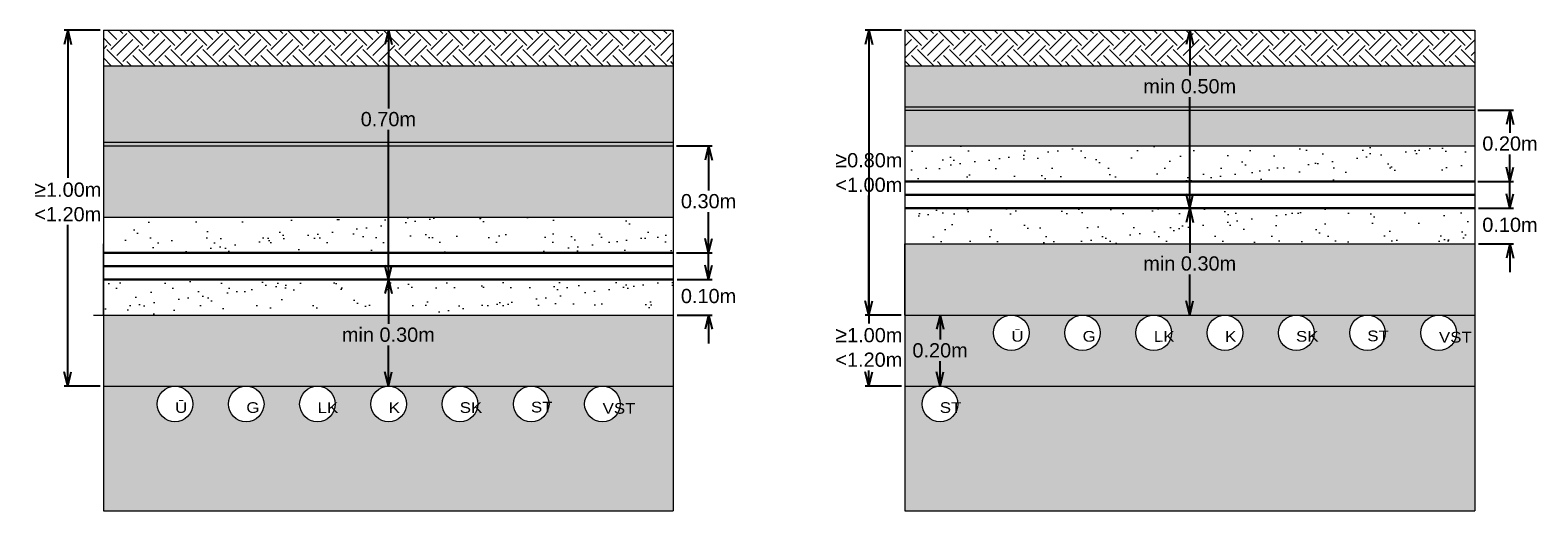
# Model space of a CAD drawing. Header units: metres. Extents: x 479801 to 960259, y 275948 to 557431.
# Tile 5 of 48: x 480531 to 480954, y 276941 to 277076. Entities that reach past the tile are written whole.
import ezdxf
from ezdxf.lldxf.tags import DXFTag

# ---------------------------------------------------------------- set-up
doc = ezdxf.new("R2010")
doc.units = ezdxf.units.M
for name, pattern in [('ADTI_0', [2, 1, 1]), ('ELEK_VADP_VSPR', [5.4, 2, -0.45, -0.5, -0.45, 2]), ('ELEK_VADP_ZSPR', [4.9, 2, -0.45, -0.45, 2]), ('GAZE_VADP_ASP1', [10.4, 1.6, -0.4, 1.6, -0.4, 1.6, -0.4, -0.4, 1.6, -0.4, 1.6, -0.4]), ('LKAN_VADP_PAST', [16, 7.5, -0.5, -0.5, 7.5]), ('SAKT_VADP_KABE', [5, 2, 2, -1]), ('SILT_VADP_DREN', [16, 7.5, -0.5, -0.5, 7.5]), ('SKAN_VADP_PAST', [15.6, 7.5, -0.3, -0.3, 7.5]), ('UDTK_VADP_UDEN', [15.6, 7.5, -0.3, -0.3, 7.5])]:
    doc.linetypes.add(name, pattern=pattern)
doc.layers.get('0').update_dxf_attribs({"linetype": 'ADTI_0', "lineweight": 9})
doc.layers.get('Defpoints').update_dxf_attribs({"lineweight": 9})
for name, color, linetype, lineweight in [('ELEK_VADP_VSPR_####_#', 62, 'ELEK_VADP_VSPR', 9), ('ELEK_VADP_VSPR_TKST_#', 62, 'ADTI_0', 9), ('ELEK_VADP_ZSPR_####_#', 1, 'ELEK_VADP_ZSPR', 9), ('ELEK_VADP_ZSPR_TKST_#', 1, 'ADTI_0', 9), ('GAZE_VADP_ASP1_####_#', 240, 'GAZE_VADP_ASP1', 9), ('GAZE_VADP_ASP1_TKST_#', 240, 'ADTI_0', 9), ('Layer2', 141, 'Continuous', 13), ('proj. kabeli un iekartas', 1, 'Kabelis W 1', 30), ('UDTK_ELEM_####_TKST_#', 120, 'ADTI_0', 9), ('UDTK_VADP_UDEN_####_#', 120, 'UDTK_VADP_UDEN', 9)]:
    doc.layers.add(name, color=color, linetype=linetype, lineweight=lineweight)
for name, color, linetype, lineweight, true_color in [('LKAN_VADP_PAST_####_#', 7, 'LKAN_VADP_PAST', 9, 0x965c00), ('LKAN_VADP_PAST_TKST_#', 7, 'ADTI_0', 9, 0x965c00), ('SAKT_VADP_KABE_####_#', 5, 'SAKT_VADP_KABE', 9, 0x0000ff), ('SAKT_VADP_KABE_TKST_#', 5, 'ADTI_0', 9, 0x0000ff), ('SILT_ELEM_####_TKST_#', 7, 'ADTI_0', 9, 0x00c3c3), ('SILT_VADP_DREN_####_#', 7, 'SILT_VADP_DREN', 9, 0x00c3c3), ('SKAN_VADP_PAST_####_#', 7, 'SKAN_VADP_PAST', 9, 0xb46600), ('SKAN_VADP_PAST_TKST_#', 7, 'ADTI_0', 9, 0xb46600)]:
    doc.layers.add(name, color=color, linetype=linetype, lineweight=lineweight, true_color=true_color)
doc.styles.add('ArialBaltic', font='arial.ttf')
doc.styles.add('LATV', font='arial.ttf')
doc.styles.get("Standard").update_dxf_attribs({"font": 'wromlats.shx'})
tags = doc.linetypes.add('0.4KV_zemsprieguma_projektejams', pattern='A,12.7,-5.08,["W1",Standard,S=2.54,R=0,X=-2.54,Y=-1.27],-6.35', length=24.13).pattern_tags.tags
tags[6] = DXFTag(74, 10)
doc.linetypes.add('Kabelis W 1', pattern='A,12,-0.625,["W1",ArialBaltic,S=1.5,R=0,X=-0.15,Y=-0.7],-3.5', length=16.125)
doc.dimstyles.get("Standard").update_dxf_attribs({"dimtxt": 0.18, "dimasz": 0.18, "dimexe": 0.18, "dimexo": 0.0625, "dimgap": 0.09, "dimtad": 0, "dimtih": 1, "dimtoh": 1, "dimdec": 4, "dimzin": 0, "dimdsep": 46, "dimtxsty": 'Standard', "dimcen": 0.09, "dimadec": 0, "dimazin": 0, "dimtfac": 1, "dimtdec": 4, "dimtofl": 0, "dimtmove": 0, "dimatfit": 3, "dimfxl": 1, "dimtolj": 1, "dimtzin": 0, "dimarcsym": 0})

# ---------------------------------------------------------------- blocks, each defined once
blk = doc.blocks.new('TerminatorOpen_0.5')
at = {"color": 0, "linetype": 'ByBlock', "lineweight": -2}
for q in [(-1, 0.25), (-1, 0), (-1, -0.25)]:
    blk.add_line((0, 0), q, dxfattribs=at)
blk = doc.blocks.new('*D10219')
at = {"color": 0, "linetype": 'Continuous', "lineweight": -2}
for p, q in [((480632.39, 277075.52), (480632.39, 277075.52)), ((480631.39, 277071.52), (480631.39, 277053.56)), ((480631.39, 277009.52), (480631.39, 277047.48)), ((480632.39, 277005.52), (480632.39, 277005.52))]:
    blk.add_line(p, q, dxfattribs=at)
at = {"layer": 'Defpoints', "color": 0}
for p in [(480631.39, 277075.52), (480631.39, 277005.52), (480631.39, 277005.52)]:
    blk.add_point(p, dxfattribs=at)
at = {"color": 0, "lineweight": -2, "xscale": 4, "yscale": 4, "zscale": 4}
for p, rotation in [((480631.39, 277075.52), 90), ((480631.39, 277005.52), 270)]:
    blk.add_blockref('TerminatorOpen_0.5', p, dxfattribs=dict(at, rotation=rotation))
at = {"color": 0, "lineweight": 0, "insert": (480631.39, 277050.52), "char_height": 4, "attachment_point": 5, "style": 'LATV'}
blk.add_mtext('{\\fArial|b0|i0|c186|p39;0.70m}', dxfattribs=at)
blk = doc.blocks.new('*D10220')
at = {"color": 0, "linetype": 'Continuous', "lineweight": -2}
for p, q in [((480712.3, 277043.02), (480722.3, 277043.02)), ((480721.3, 277039.02), (480721.3, 277030.51)), ((480721.3, 277017.02), (480721.3, 277024.42)), ((480712.3, 277013.02), (480722.3, 277013.02))]:
    blk.add_line(p, q, dxfattribs=at)
at = {"layer": 'Defpoints', "color": 0}
for p in [(480711.3, 277043.02), (480711.3, 277013.02), (480721.3, 277013.02)]:
    blk.add_point(p, dxfattribs=at)
at = {"color": 0, "lineweight": -2, "xscale": 4, "yscale": 4, "zscale": 4}
for p, rotation in [((480721.3, 277043.02), 90), ((480721.3, 277013.02), 270)]:
    blk.add_blockref('TerminatorOpen_0.5', p, dxfattribs=dict(at, rotation=rotation))
at = {"color": 0, "lineweight": 0, "insert": (480721.3, 277027.47), "char_height": 4, "attachment_point": 5, "style": 'LATV'}
blk.add_mtext('{0.30m}', dxfattribs=at)
blk = doc.blocks.new('*D10221')
at = {"color": 0, "linetype": 'Continuous', "lineweight": -2}
for p, q in [((480632.39, 277005.52), (480632.39, 277005.52)), ((480631.39, 277001.52), (480631.39, 276993.01)), ((480631.39, 276979.52), (480631.39, 276986.92)), ((480632.39, 276975.52), (480632.39, 276975.52))]:
    blk.add_line(p, q, dxfattribs=at)
at = {"layer": 'Defpoints', "color": 0}
for p in [(480631.39, 277005.52), (480631.39, 276975.52), (480631.39, 276975.52)]:
    blk.add_point(p, dxfattribs=at)
at = {"color": 0, "lineweight": -2, "xscale": 4, "yscale": 4, "zscale": 4}
for p, rotation in [((480631.39, 277005.52), 90), ((480631.39, 276975.52), 270)]:
    blk.add_blockref('TerminatorOpen_0.5', p, dxfattribs=dict(at, rotation=rotation))
at = {"color": 0, "lineweight": 0, "insert": (480631.39, 276989.97), "char_height": 4, "attachment_point": 5, "style": 'LATV'}
blk.add_mtext('{\\fArial|b0|i0|c186|p39;min 0.30m}', dxfattribs=at)
blk = doc.blocks.new('*D10222')
at = {"color": 0, "linetype": 'Continuous', "lineweight": -2}
for p, q in [((480550.48, 277075.52), (480540.38, 277075.52)), ((480541.38, 277071.52), (480541.38, 277034.02)), ((480541.38, 276979.52), (480541.38, 277020.82)), ((480550.48, 276975.52), (480540.38, 276975.52))]:
    blk.add_line(p, q, dxfattribs=at)
at = {"layer": 'Defpoints', "color": 0}
for p in [(480551.48, 277075.52), (480541.38, 276975.52), (480551.48, 276975.52)]:
    blk.add_point(p, dxfattribs=at)
at = {"color": 0, "lineweight": -2, "xscale": 4, "yscale": 4, "zscale": 4}
for p, rotation in [((480541.38, 277075.52), 90), ((480541.38, 276975.52), 270)]:
    blk.add_blockref('TerminatorOpen_0.5', p, dxfattribs=dict(at, rotation=rotation))
at = {"color": 0, "lineweight": 0, "insert": (480541.38, 277027.42), "char_height": 4, "attachment_point": 5, "style": 'LATV'}
blk.add_mtext('{\\H1.08333x;≥\\H0.92308x;1.00m\\P<1.20m}', dxfattribs=at)
blk = doc.blocks.new('*D10226')
at = {"color": 0, "linetype": 'Continuous', "lineweight": -2}
for p, q in [((480857.4, 277025.52), (480857.4, 277025.52)), ((480856.4, 277021.52), (480856.4, 277013.01)), ((480856.4, 276999.52), (480856.4, 277006.92)), ((480857.4, 276995.52), (480857.4, 276995.52))]:
    blk.add_line(p, q, dxfattribs=at)
at = {"layer": 'Defpoints', "color": 0}
for p in [(480856.4, 277025.52), (480856.4, 276995.52), (480856.4, 276995.52)]:
    blk.add_point(p, dxfattribs=at)
at = {"color": 0, "lineweight": -2, "xscale": 4, "yscale": 4, "zscale": 4}
for p, rotation in [((480856.4, 277025.52), 90), ((480856.4, 276995.52), 270)]:
    blk.add_blockref('TerminatorOpen_0.5', p, dxfattribs=dict(at, rotation=rotation))
at = {"color": 0, "lineweight": 0, "insert": (480856.4, 277009.97), "char_height": 4, "attachment_point": 5, "style": 'LATV'}
blk.add_mtext('{\\fArial|b0|i0|c186|p39;min 0.30m}', dxfattribs=at)
blk = doc.blocks.new('*D10227')
at = {"color": 0, "linetype": 'Continuous', "lineweight": -2}
for p, q in [((480857.4, 277075.52), (480857.4, 277075.52)), ((480856.4, 277071.52), (480856.4, 277062.79)), ((480856.4, 277029.52), (480856.4, 277056.7)), ((480857.4, 277025.52), (480857.4, 277025.52))]:
    blk.add_line(p, q, dxfattribs=at)
at = {"layer": 'Defpoints', "color": 0}
for p in [(480856.4, 277075.52), (480856.4, 277025.52), (480856.4, 277025.52)]:
    blk.add_point(p, dxfattribs=at)
at = {"color": 0, "lineweight": -2, "xscale": 4, "yscale": 4, "zscale": 4}
for p, rotation in [((480856.4, 277075.52), 90), ((480856.4, 277025.52), 270)]:
    blk.add_blockref('TerminatorOpen_0.5', p, dxfattribs=dict(at, rotation=rotation))
at = {"color": 0, "lineweight": 0, "insert": (480856.4, 277059.74), "char_height": 4, "attachment_point": 5, "style": 'LATV'}
blk.add_mtext('{\\fArial|b0|i0|c186|p39;min 0.50m}', dxfattribs=at)
blk = doc.blocks.new('*D10228')
at = {"color": 0, "linetype": 'Continuous', "lineweight": -2}
for p, q in [((480775.4, 277075.52), (480765.3, 277075.52)), ((480766.3, 277071.52), (480766.3, 277042.29)), ((480766.3, 276999.52), (480766.3, 277029.09)), ((480775.4, 276995.52), (480765.3, 276995.52))]:
    blk.add_line(p, q, dxfattribs=at)
at = {"layer": 'Defpoints', "color": 0}
for p in [(480776.4, 277075.52), (480766.3, 276995.52), (480776.4, 276995.52)]:
    blk.add_point(p, dxfattribs=at)
at = {"color": 0, "lineweight": -2, "xscale": 4, "yscale": 4, "zscale": 4}
for p, rotation in [((480766.3, 277075.52), 90), ((480766.3, 276995.52), 270)]:
    blk.add_blockref('TerminatorOpen_0.5', p, dxfattribs=dict(at, rotation=rotation))
at = {"color": 0, "lineweight": 0, "insert": (480766.3, 277035.69), "char_height": 4, "attachment_point": 5, "style": 'LATV'}
blk.add_mtext('{\\H1.08333x;≥\\H0.92308x;0.80m\\P<1.00m}', dxfattribs=at)
blk = doc.blocks.new('*D10229')
at = {"color": 0, "linetype": 'Continuous', "lineweight": -2}
for p, q in [((480775.5, 277075.52), (480765.3, 277075.52)), ((480766.3, 277071.52), (480766.3, 276993.16)), ((480766.3, 276979.52), (480766.3, 276979.96)), ((480775.5, 276975.52), (480765.3, 276975.52))]:
    blk.add_line(p, q, dxfattribs=at)
at = {"layer": 'Defpoints', "color": 0}
for p in [(480776.5, 277075.52), (480766.3, 276975.52), (480776.5, 276975.52)]:
    blk.add_point(p, dxfattribs=at)
at = {"color": 0, "lineweight": -2, "xscale": 4, "yscale": 4, "zscale": 4}
for p, rotation in [((480766.3, 277075.52), 90), ((480766.3, 276975.52), 270)]:
    blk.add_blockref('TerminatorOpen_0.5', p, dxfattribs=dict(at, rotation=rotation))
at = {"color": 0, "lineweight": 0, "insert": (480766.3, 276986.56), "char_height": 4, "attachment_point": 5, "style": 'LATV'}
blk.add_mtext('{\\H1.08333x;≥\\H0.92308x;1.00m\\P<1.20m}', dxfattribs=at)
blk = doc.blocks.new('*D10230')
at = {"color": 0, "linetype": 'Continuous', "lineweight": -2}
for p, q in [((480787.3, 276995.52), (480787.3, 276995.52)), ((480786.3, 276991.52), (480786.3, 276988.62)), ((480786.3, 276979.52), (480786.3, 276982.54)), ((480787.3, 276975.52), (480787.3, 276975.52))]:
    blk.add_line(p, q, dxfattribs=at)
at = {"layer": 'Defpoints', "color": 0}
for p in [(480786.3, 276995.52), (480786.3, 276975.52), (480786.3, 276975.52)]:
    blk.add_point(p, dxfattribs=at)
at = {"color": 0, "lineweight": -2, "xscale": 4, "yscale": 4, "zscale": 4}
for p, rotation in [((480786.3, 276995.52), 90), ((480786.3, 276975.52), 270)]:
    blk.add_blockref('TerminatorOpen_0.5', p, dxfattribs=dict(at, rotation=rotation))
at = {"color": 0, "lineweight": 0, "insert": (480786.3, 276985.58), "char_height": 4, "attachment_point": 5, "style": 'LATV'}
blk.add_mtext('{0.20m}', dxfattribs=at)
blk = doc.blocks.new('*D10233')
at = {"color": 0, "linetype": 'Continuous', "lineweight": -2}
for p, q in [((480946.31, 277029.52), (480946.31, 277033.52)), ((480937.51, 277025.52), (480947.31, 277025.52)), ((480937.51, 277015.52), (480947.31, 277015.52)), ((480946.31, 277011.52), (480946.31, 277007.52))]:
    blk.add_line(p, q, dxfattribs=at)
at = {"layer": 'Defpoints', "color": 0}
for p in [(480936.51, 277025.52), (480936.51, 277015.52), (480946.31, 277015.52)]:
    blk.add_point(p, dxfattribs=at)
at = {"color": 0, "lineweight": -2, "xscale": 4, "yscale": 4, "zscale": 4}
for p, rotation in [((480946.31, 277025.52), 269.9999999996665), ((480946.31, 277015.52), 89.9999999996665)]:
    blk.add_blockref('TerminatorOpen_0.5', p, dxfattribs=dict(at, rotation=rotation))
at = {"color": 0, "lineweight": 0, "insert": (480946.31, 277020.83), "char_height": 4, "attachment_point": 5, "style": 'LATV'}
blk.add_mtext('0.10m', dxfattribs=at)
blk = doc.blocks.new('*D10235')
at = {"color": 0, "linetype": 'Continuous', "lineweight": -2}
for p, q in [((480721.3, 277009.52), (480721.3, 277013.52)), ((480712.5, 277005.52), (480722.3, 277005.52)), ((480712.5, 276995.52), (480722.3, 276995.52)), ((480721.3, 276991.52), (480721.3, 276987.52))]:
    blk.add_line(p, q, dxfattribs=at)
at = {"layer": 'Defpoints', "color": 0}
for p in [(480711.5, 277005.52), (480711.5, 276995.52), (480721.3, 276995.52)]:
    blk.add_point(p, dxfattribs=at)
at = {"color": 0, "lineweight": -2, "xscale": 4, "yscale": 4, "zscale": 4}
for p, rotation in [((480721.3, 277005.52), 269.9999999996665), ((480721.3, 276995.52), 89.9999999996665)]:
    blk.add_blockref('TerminatorOpen_0.5', p, dxfattribs=dict(at, rotation=rotation))
at = {"color": 0, "lineweight": 0, "insert": (480721.3, 277000.83), "char_height": 4, "attachment_point": 5, "style": 'LATV'}
blk.add_mtext('0.10m', dxfattribs=at)
blk = doc.blocks.new('*D10236')
at = {"color": 0, "linetype": 'Continuous', "lineweight": -2}
for p, q in [((480937.31, 277053.02), (480947.31, 277053.02)), ((480946.31, 277049.02), (480946.31, 277046.69)), ((480946.31, 277037.02), (480946.31, 277040.61)), ((480937.31, 277033.02), (480947.31, 277033.02))]:
    blk.add_line(p, q, dxfattribs=at)
at = {"layer": 'Defpoints', "color": 0}
for p in [(480936.31, 277053.02), (480936.31, 277033.02), (480946.31, 277033.02)]:
    blk.add_point(p, dxfattribs=at)
at = {"color": 0, "lineweight": -2, "xscale": 4, "yscale": 4, "zscale": 4}
for p, rotation in [((480946.31, 277053.02), 90), ((480946.31, 277033.02), 270)]:
    blk.add_blockref('TerminatorOpen_0.5', p, dxfattribs=dict(at, rotation=rotation))
at = {"color": 0, "lineweight": 0, "insert": (480946.31, 277043.65), "char_height": 4, "attachment_point": 5, "style": 'LATV'}
blk.add_mtext('{\\fArial|b0|i0|c186|p39;0.20m}', dxfattribs=at)

msp = doc.modelspace()

# ---------------------------------------------------------------- hatches: boundary and pattern name
at = {"linetype": 'Continuous', "true_color": 0x000000}
h = msp.add_hatch(dxfattribs=at)
h.set_pattern_fill('EARTH', color=18, angle=45)
h.set_pattern_definition([(45, (-3820.1877, -1886.991), (2e-15, 8.98025612), [6.35, -6.35]), (45, (-3821.8715, -1885.3074), (2e-15, 8.98025612), [6.35, -6.35]), (45, (-3823.555, -1883.6237), (2e-15, 8.98025612), [6.35, -6.35]), (135, (-3823.555, -1882.501), (-8.98025612, 9e-16), [6.35, -6.35]), (135, (-3821.8715, -1880.8173), (-8.98025612, 9e-16), [6.35, -6.35]), (135, (-3820.1877, -1879.1335), (-8.98025612, 9e-16), [6.35, -6.35])])
h.paths.add_polyline_path([(480551.37623, 277075.52237), (480551.37623, 277065.52237), (480711.39526, 277065.52237), (480711.39526, 277075.52237)])
h = msp.add_hatch(dxfattribs=at)
h.set_pattern_fill('EARTH', color=18, angle=45)
h.set_pattern_definition([(45, (-3790.1877, -1886.991), (2e-15, 8.98025612), [6.35, -6.35]), (45, (-3791.8715, -1885.3074), (2e-15, 8.98025612), [6.35, -6.35]), (45, (-3793.555, -1883.6237), (2e-15, 8.98025612), [6.35, -6.35]), (135, (-3793.555, -1882.501), (-8.98025612, 9e-16), [6.35, -6.35]), (135, (-3791.8715, -1880.8173), (-8.98025612, 9e-16), [6.35, -6.35]), (135, (-3790.1877, -1879.1335), (-8.98025612, 9e-16), [6.35, -6.35])])
h.paths.add_polyline_path([(480776.39526, 277075.52237), (480776.39526, 277065.52237), (480936.4143, 277065.52237), (480936.4143, 277075.52237)])
h = msp.add_hatch(dxfattribs=at)
h.set_pattern_fill('AR-SAND', color=18, scale=0.1)
h.set_pattern_definition([(37.5, (-3820.1877, -1886.9912), (-0.16000313, 4.894132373), [0, -3.8608, 0, -4.318, 0, -4.1275]), (7.5, (-3820.1877, -1886.991), (4.49523283, 7.168251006), [0, -2.0828, 0, -3.4798, 0, -1.3335]), (327.5, (-3823.312, -1886.9912), (7.909923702, 0.014371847), [0, -1.27, 0, -4.572, 0, -5.969]), (317.5, (-3823.312, -1886.991), (7.635564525, 2.22929323), [0, -0.635, 0, -2.9972, 0, -3.429])])
h.paths.add_polyline_path([(480711.39526, 277044.02237), (480711.39526, 277065.52237), (480551.37623, 277065.52237), (480551.37623, 277044.02237)])
h.paths.add_polyline_path([(480711.39526, 277023.02237), (480711.39526, 277043.02237), (480551.37623, 277043.02237), (480551.37623, 277023.02237)])
h.paths.add_polyline_path([(480711.39526, 276975.52237), (480711.39526, 276995.52237), (480551.37623, 276995.52237), (480551.37623, 276975.52237)])
h.paths.add_polyline_path([(480586.48575, 276970.52237, -0.414212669), (480591.48573, 276975.52237), (480571.48574, 276975.52237, -0.414214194), (480576.48575, 276970.52237, -1), (480566.48575, 276970.52237, -0.41421293), (480571.48574, 276975.52237), (480551.37623, 276975.52237), (480551.37623, 276940.52237), (480711.39526, 276940.52237), (480711.39526, 276975.52237), (480691.50478, 276975.52237, -0.414213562), (480696.50478, 276970.52237, -1), (480686.50478, 276970.52237, -0.414213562), (480691.50478, 276975.52237), (480671.50477, 276975.52237, -0.414214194), (480676.50478, 276970.52237, -1), (480666.50478, 276970.52237, -0.41421293), (480671.50477, 276975.52237), (480651.50478, 276975.52237, -0.414213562), (480656.50478, 276970.52237, -1), (480646.50478, 276970.52237, -0.414213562), (480651.50478, 276975.52237), (480631.48575, 276975.52237, -0.414213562), (480636.48575, 276970.52237, -1), (480626.48575, 276970.52237, -0.414213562), (480631.48575, 276975.52237), (480611.48574, 276975.52237, -0.414214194), (480616.48575, 276970.52237, -1), (480606.48575, 276970.52237, -0.41421293), (480611.48574, 276975.52237), (480591.48573, 276975.52237, -0.414214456), (480596.48575, 276970.52237, -1)])
h.paths.add_polyline_path([(480622.68452, 277046.36412), (480640.21521, 277046.36412), (480640.21521, 277054.60696), (480622.68452, 277054.60696)], flags=24)
h.paths.add_polyline_path([(480617.338, 276985.81174), (480645.42531, 276985.81174), (480645.42531, 276994.05458), (480617.338, 276994.05458)], flags=24)
h = msp.add_hatch(dxfattribs=at)
h.set_pattern_fill('AR-SAND', color=18, scale=0.1)
h.set_pattern_definition([(37.5, (-3790.1877, -1886.9912), (-0.16000313, 4.894132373), [0, -3.8608, 0, -4.318, 0, -4.1275]), (7.5, (-3790.1877, -1886.991), (4.49523283, 7.168251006), [0, -2.0828, 0, -3.4798, 0, -1.3335]), (327.5, (-3793.312, -1886.9912), (7.909923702, 0.014371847), [0, -1.27, 0, -4.572, 0, -5.969]), (317.5, (-3793.312, -1886.991), (7.635564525, 2.22929323), [0, -0.635, 0, -2.9972, 0, -3.429])])
h.paths.add_polyline_path([(480936.4143, 277065.52237), (480776.39526, 277065.52237), (480776.39526, 277054.02237), (480936.4143, 277054.02237)])
h.paths.add_polyline_path([(480936.4143, 277053.02237), (480776.39526, 277053.02237), (480776.39526, 277043.02237), (480936.4143, 277043.02237)])
h.paths.add_polyline_path([(480936.4143, 277015.52237), (480776.39526, 277015.52237), (480776.39526, 276995.52237), (480936.4143, 276995.52237)])
h.paths.add_polyline_path([(480936.4143, 276995.52237), (480926.3143, 276995.52237, -0.414213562), (480931.3143, 276990.52237, -1), (480921.3143, 276990.52237, -0.414213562), (480926.3143, 276995.52237), (480906.3143, 276995.52237, -0.414213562), (480911.3143, 276990.52237, -1), (480901.3143, 276990.52237, -0.414213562), (480906.3143, 276995.52237), (480886.3143, 276995.52237, -0.414213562), (480891.3143, 276990.52237, -1), (480881.3143, 276990.52237, -0.414213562), (480886.3143, 276995.52237), (480866.29526, 276995.52237, -0.414213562), (480871.29526, 276990.52237, -1), (480861.29526, 276990.52237, -0.414213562), (480866.29526, 276995.52237), (480846.29526, 276995.52237, -0.414213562), (480851.29526, 276990.52237, -1), (480841.29526, 276990.52237, -0.414213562), (480846.29526, 276995.52237), (480826.29526, 276995.52237, -0.414213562), (480831.29526, 276990.52237, -1), (480821.29526, 276990.52237, -0.414213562), (480826.29526, 276995.52237), (480806.29526, 276995.52237, -0.414213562), (480811.29526, 276990.52237, -1), (480801.29526, 276990.52237, -0.414213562), (480806.29526, 276995.52237), (480776.39526, 276995.52237), (480776.39526, 276975.52338), (480936.4143, 276975.52338)])
h.paths.add_polyline_path([(480936.4143, 276975.52338), (480786.29527, 276975.52338, -0.414213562), (480791.29527, 276970.52338, -1), (480781.29527, 276970.52338, -0.414213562), (480786.29527, 276975.52338), (480776.39526, 276975.52338), (480776.39526, 276940.52237), (480936.4143, 276940.52237)])
at = {"linetype": 'Continuous', "true_color": 0x636466}
h = msp.add_hatch(color=251, dxfattribs=at)
h.dxf.hatch_style = 1
h.paths.add_polyline_path([(480776.39526, 277053.02237), (480936.4143, 277053.02237), (480936.4143, 277054.02237), (480776.39526, 277054.02237)])
h = msp.add_hatch(color=251, dxfattribs=at)
h.dxf.hatch_style = 1
h.paths.add_polyline_path([(480551.37623, 277043.02237), (480711.39526, 277043.02237), (480711.39526, 277044.02237), (480551.37623, 277044.02237)])
at = {"linetype": 'Continuous', "true_color": 0x000000}
h = msp.add_hatch(dxfattribs=at)
h.set_pattern_fill('AR-SAND', color=18, scale=0.2)
h.set_pattern_definition([(37.5, (-3790.188, -1886.991), (-0.32000626, 9.78826475), [0, -7.7216, 0, -8.636, 0, -8.255]), (7.5, (-3790.188, -1886.991), (8.99046566, 14.336502), [0, -4.1656, 0, -6.9596, 0, -2.667]), (327.5, (-3796.436, -1886.991), (15.8198474, 0.0287437), [0, -2.54, 0, -9.144, 0, -11.938]), (317.5, (-3796.436, -1886.991), (15.27112905, 4.45858647), [0, -1.27, 0, -5.9944, 0, -6.858])])
h.paths.add_polyline_path([(480776.39526, 277033.02237), (480936.4143, 277033.02237), (480936.4143, 277043.02237), (480776.39526, 277043.02237)])
h.paths.add_polyline_path([(480776.39526, 277015.52237), (480776.39526, 277025.52237), (480936.4143, 277025.52237), (480936.4143, 277015.52237)])
h = msp.add_hatch(dxfattribs=at)
h.set_pattern_fill('AR-SAND', color=18, scale=0.2)
h.set_pattern_definition([(37.5, (-3820.188, -1886.991), (-0.32000626, 9.78826475), [0, -7.7216, 0, -8.636, 0, -8.255]), (7.5, (-3820.188, -1886.991), (8.99046566, 14.336502), [0, -4.1656, 0, -6.9596, 0, -2.667]), (327.5, (-3826.436, -1886.991), (15.8198474, 0.0287437), [0, -2.54, 0, -9.144, 0, -11.938]), (317.5, (-3826.436, -1886.991), (15.27112905, 4.45858647), [0, -1.27, 0, -5.9944, 0, -6.858])])
h.paths.add_polyline_path([(480711.39526, 277023.02237), (480551.37623, 277023.02237), (480551.37623, 277013.02237), (480711.39526, 277013.02237)])
h.paths.add_polyline_path([(480711.39526, 277005.52237), (480551.37623, 277005.52237), (480551.37623, 276995.52237), (480708.65188, 276995.52237), (480711.39526, 276995.52237)])

# ---------------------------------------------------------------- linework, layer by layer
at = {"color": 18, "linetype": 'Continuous', "true_color": 0x000000}
for p, q in [((480551.37623, 277075.52237), (480551.37623, 276940.52237)), ((480551.37623, 277075.52237), (480551.37623, 277065.52237)), ((480551.37623, 277075.52237), (480711.39526, 277075.52237)), ((480711.39526, 277075.52237), (480711.39526, 276940.52237)), ((480776.39526, 277075.52237), (480776.39526, 276940.52237)), ((480776.39526, 277075.52237), (480936.4143, 277075.52237)), ((480776.39526, 277075.52237), (480776.39526, 277065.52237)), ((480936.4143, 277075.52237), (480936.4143, 276940.52237)), ((480551.37623, 277065.52237), (480711.39526, 277065.52237)), ((480776.39526, 277065.52237), (480936.4143, 277065.52237)), ((480776.39526, 277054.02237), (480936.4143, 277054.02237)), ((480776.39526, 277053.02237), (480936.4143, 277053.02237)), ((480551.37623, 277044.02237), (480711.39526, 277044.02237)), ((480551.37623, 277043.02237), (480711.39526, 277043.02237)), ((480776.39526, 277043.02237), (480936.4143, 277043.02237)), ((480551.37623, 277023.02237), (480711.39526, 277023.02237)), ((480551.37623, 276995.52237), (480551.37623, 277015.52237)), ((480776.39526, 277015.52237), (480936.4143, 277015.52237)), ((480776.39526, 276995.52237), (480776.39526, 277015.52237)), ((480776.39526, 277015.52237), (480936.4143, 277015.52237)), ((480551.37623, 277005.52237), (480551.37623, 276995.52237)), ((480776.39526, 277005.52237), (480776.39526, 276995.52237)), ((480548.63285, 276995.52237), (480708.65188, 276995.52237)), ((480551.37623, 276995.52237), (480711.39526, 276995.52237)), ((480776.29526, 276995.52237), (480936.3143, 276995.52237)), ((480551.27623, 276975.52237), (480711.29526, 276975.52237)), ((480776.39526, 276975.52338), (480936.4143, 276975.52338)), ((480551.37623, 276940.52237), (480711.39526, 276940.52237)), ((480776.39526, 276940.52237), (480936.4143, 276940.52237))]:
    msp.add_line(p, q, dxfattribs=at)
at = {"layer": 'ELEK_VADP_VSPR_####_#', "linetype": 'Continuous'}
for centre in [(480926.3143, 276990.52237), (480691.50478, 276970.52237)]:
    msp.add_circle(centre, 5, dxfattribs=at)
at = {"layer": 'ELEK_VADP_ZSPR_####_#', "linetype": 'Continuous'}
for centre in [(480906.3143, 276990.52237), (480671.50478, 276970.52237)]:
    msp.add_circle(centre, 5, dxfattribs=at)
at = {"layer": 'GAZE_VADP_ASP1_####_#', "linetype": 'Continuous'}
for centre in [(480826.29526, 276990.52237), (480591.48575, 276970.52237)]:
    msp.add_circle(centre, 5, dxfattribs=at)
at = {"layer": 'Layer2', "linetype": 'Continuous', "lineweight": 30}
for p, q in [((480776.39526, 277033.02237), (480936.4143, 277033.02237)), ((480776.39526, 277025.52237), (480936.4143, 277025.52237)), ((480551.37623, 277013.02237), (480711.39526, 277013.02237)), ((480551.37623, 277005.52237), (480711.39526, 277005.52237))]:
    msp.add_line(p, q, dxfattribs=at)
at = {"layer": 'LKAN_VADP_PAST_####_#', "linetype": 'Continuous'}
for centre in [(480846.29526, 276990.52237), (480611.48575, 276970.52237)]:
    msp.add_circle(centre, 5, dxfattribs=at)
at = {"layer": 'proj. kabeli un iekartas', "color": 230, "linetype": '0.4KV_zemsprieguma_projektejams', "lineweight": 30}
for p, q in [((480776.39526, 277029.27237), (480936.4143, 277029.27237)), ((480551.37623, 277009.27237), (480711.39526, 277009.27237))]:
    msp.add_line(p, q, dxfattribs=at)
at = {"layer": 'SAKT_VADP_KABE_####_#', "linetype": 'Continuous'}
for centre in [(480886.3143, 276990.52237), (480651.50478, 276970.52237)]:
    msp.add_circle(centre, 5, dxfattribs=at)
at = {"layer": 'SILT_VADP_DREN_####_#', "linetype": 'Continuous'}
msp.add_circle((480786.29527, 276970.52338), 5, dxfattribs=at)
at = {"layer": 'SKAN_VADP_PAST_####_#', "linetype": 'Continuous'}
for centre in [(480866.29526, 276990.52237), (480631.48575, 276970.52237)]:
    msp.add_circle(centre, 5, dxfattribs=at)
at = {"layer": 'UDTK_VADP_UDEN_####_#', "linetype": 'Continuous'}
for centre in [(480806.29526, 276990.52237), (480571.48575, 276970.52237)]:
    msp.add_circle(centre, 5, dxfattribs=at)

# ---------------------------------------------------------------- texts
at = {"layer": 'ELEK_VADP_VSPR_TKST_#', "linetype": 'Continuous', "lineweight": 0, "char_height": 3, "attachment_point": 7, "rotation": 0.0880209, "line_spacing_factor": 0.72, "style": 'LATV'}
for insert in [(480926.36388, 276987.74575), (480691.55436, 276967.74575)]:
    msp.add_mtext('\\pxqc;{\\W1.1336;VST}', dxfattribs=dict(at, insert=insert))
at = {"layer": 'ELEK_VADP_ZSPR_TKST_#', "linetype": 'Continuous', "lineweight": 0, "char_height": 3, "attachment_point": 7, "rotation": 0.0880209, "line_spacing_factor": 0.72, "style": 'LATV'}
for insert in [(480906.24, 276988.10997), (480671.43049, 276968.10997)]:
    msp.add_mtext('\\pxqc;{\\W1.1336;ST}', dxfattribs=dict(at, insert=insert))
at = {"layer": 'GAZE_VADP_ASP1_TKST_#', "linetype": 'Continuous', "lineweight": 0, "char_height": 3, "attachment_point": 7, "rotation": 0.0880209, "line_spacing_factor": 0.72, "style": 'LATV'}
for insert in [(480826.32045, 276987.9866), (480591.51093, 276967.9866)]:
    msp.add_mtext('\\pxqc;{\\W1.1336;G}', dxfattribs=dict(at, insert=insert))
at = {"layer": 'LKAN_VADP_PAST_TKST_#', "linetype": 'Continuous', "lineweight": 0, "char_height": 3, "attachment_point": 7, "rotation": 0.0880209, "line_spacing_factor": 0.72, "style": 'LATV'}
for insert in [(480846.32045, 276987.9866), (480611.51093, 276967.9866)]:
    msp.add_mtext('\\pxqc;{\\W1.1336;LK}', dxfattribs=dict(at, insert=insert))
at = {"layer": 'SAKT_VADP_KABE_TKST_#', "linetype": 'Continuous', "lineweight": 0, "char_height": 3, "attachment_point": 7, "rotation": 0.0880209, "line_spacing_factor": 0.72, "style": 'LATV'}
for insert in [(480886.24, 276987.9866), (480651.43049, 276967.9866)]:
    msp.add_mtext('\\pxqc;{\\W1.1336;SK}', dxfattribs=dict(at, insert=insert))
at = {"layer": 'SILT_ELEM_####_TKST_#', "linetype": 'Continuous', "lineweight": 0, "insert": (480786.22098, 276967.9876), "char_height": 3, "attachment_point": 7, "rotation": 0.0880209, "line_spacing_factor": 0.72, "style": 'LATV'}
msp.add_mtext('\\pxqc;{\\W1.1336;ST}', dxfattribs=at)
at = {"layer": 'SKAN_VADP_PAST_TKST_#', "linetype": 'Continuous', "lineweight": 0, "char_height": 3, "attachment_point": 7, "rotation": 0.0880209, "line_spacing_factor": 0.72, "style": 'LATV'}
for insert in [(480866.32045, 276987.9866), (480631.51093, 276967.9866)]:
    msp.add_mtext('\\pxqc;{\\W1.1336;K}', dxfattribs=dict(at, insert=insert))
at = {"layer": 'UDTK_ELEM_####_TKST_#', "linetype": 'Continuous', "lineweight": 0, "char_height": 3, "attachment_point": 7, "rotation": 0.0880209, "line_spacing_factor": 0.72, "style": 'LATV'}
for insert in [(480806.32045, 276987.9866), (480571.51093, 276967.9866)]:
    msp.add_mtext('\\pxqc;{\\W1.1336;Ū}', dxfattribs=dict(at, insert=insert))

# ---------------------------------------------------------------- dimensions: what is measured, and where the dimension line sits
at = {"color": 18, "linetype": 'Continuous', "lineweight": 0, "true_color": 0x000000}
for base, p1, p2, text, picture, middle in [((480541.37623, 276975.52237), (480551.47623, 277075.52237), (480551.47623, 276975.52237), '{\\H1.08333x;≥\\H0.92308x;1.00m\\P<1.20m}', '*D10222', (480541.37623, 277027.41758)), ((480631.38575, 277005.52237), (480631.38575, 277075.52237), (480631.38575, 277005.52237), '{\\fArial|b0|i0|c186|p39;0.70m}', '*D10219', (480631.38575, 277050.52237)), ((480766.29526, 276995.52237), (480776.39526, 277075.52237), (480776.39526, 276995.52237), '{\\H1.08333x;≥\\H0.92308x;0.80m\\P<1.00m}', '*D10228', (480766.29526, 277035.69201)), ((480766.29526, 276975.52237), (480776.49526, 277075.52237), (480776.49526, 276975.52237), '{\\H1.08333x;≥\\H0.92308x;1.00m\\P<1.20m}', '*D10229', (480766.29526, 276986.56279)), ((480856.40478, 277025.52237), (480856.40478, 277075.52237), (480856.40478, 277025.52237), '{\\fArial|b0|i0|c186|p39;min 0.50m}', '*D10227', (480856.40478, 277059.74476)), ((480946.3143, 277033.02237), (480936.3143, 277053.02237), (480936.3143, 277033.02237), '{\\fArial|b0|i0|c186|p39;0.20m}', '*D10236', (480946.3143, 277043.65245)), ((480721.29526, 277013.02237), (480711.29526, 277043.02237), (480711.29526, 277013.02237), '{0.30m}', '*D10220', (480721.29526, 277027.46846)), ((480946.3143, 277015.52237), (480936.5143, 277025.52237), (480936.5143, 277015.52237), '0.10m', '*D10233', (480946.3143, 277020.83089)), ((480856.40478, 276995.52237), (480856.40478, 277025.52237), (480856.40478, 276995.52237), '{\\fArial|b0|i0|c186|p39;min 0.30m}', '*D10226', (480856.40478, 277009.96863)), ((480721.29526, 276995.52237), (480711.49526, 277005.52237), (480711.49526, 276995.52237), '0.10m', '*D10235', (480721.29526, 277000.83089)), ((480631.38575, 276975.52237), (480631.38575, 277005.52237), (480631.38575, 276975.52237), '{\\fArial|b0|i0|c186|p39;min 0.30m}', '*D10221', (480631.38575, 276989.96863)), ((480786.29526, 276975.52338), (480786.29526, 276995.52338), (480786.29526, 276975.52338), '{0.20m}', '*D10230', (480786.29526, 276985.57962))]:
    dim = msp.add_linear_dim(base=base, p1=p1, p2=p2, angle=270, text=text, dimstyle='Standard', override={"dimtxt": 4, "dimasz": 4, "dimexe": 1, "dimexo": 1, "dimgap": 1, "dimzin": 11, "dimtxsty": 'LATV', "dimblk": 'TerminatorOpen_0.5', "dimadec": 4, "dimazin": 3, "dimatfit": 1, "dimldrblk": 'TerminatorOpen_0.5', "dimtfill": 0, "dimtolj": 0, "dimtzin": 11}, dxfattribs=at)
    dim.commit()
    dim.dimension.update_dxf_attribs({"geometry": picture, "text_midpoint": middle, "dimtype": 161})

doc.saveas('drawing.dxf')
